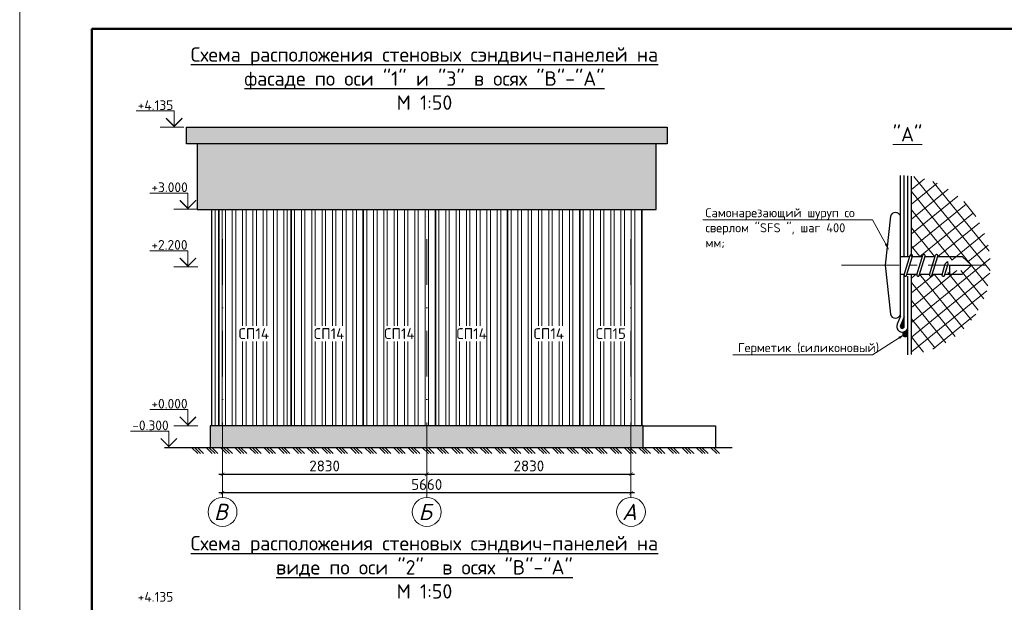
# Model space of a CAD drawing. Header units: millimetres. Extents: x 2842173 to 10151342, y -218675 to 375325.
# Tile 86 of 107: x 2928485 to 2955772, y 151033 to 167175. Entities that reach past the tile are written whole.
import ezdxf
from ezdxf import colors
from ezdxf.entities.mleader import LeaderData, LeaderLine
from ezdxf.enums import TextEntityAlignment as Align
from ezdxf.math import Vec2, Vec3

# ---------------------------------------------------------------- set-up
doc = ezdxf.new("R2010")
doc.units = ezdxf.units.MM
doc.linetypes.add('DASHDOTX2', pattern=[50.8, 25.4, -12.7, 0, -12.7])
doc.linetypes.add('GOST2.303 6', pattern=[12, 8, -1.5, 1, -1.5])
doc.layers.get('Defpoints').update_dxf_attribs({"color": 255})
doc.layers.add('100_AXIS', color=250, linetype='GOST2.303 6', lineweight=13)
doc.layers.add('тонкие', color=143, linetype='Continuous', lineweight=9)
doc.layers.add('D-Hatch (PROFIL)', color=7, linetype='Continuous')
doc.styles.add('ICOCPEUR', font='isocpeur.ttf')
doc.styles.add('style2', font='times.ttf', dxfattribs={"height": 350})
doc.styles.add('ГОСТ300', font='isocpeur.ttf')
doc.styles.add('Оси', font='isocpeui.ttf')
doc.dimstyles.new('ГОСТ 50', dxfattribs={"dimtxt": 300, "dimasz": 100, "dimexe": 100, "dimexo": 80, "dimgap": 80, "dimtad": 1, "dimdec": 0, "dimlfac": 0.5, "dimtxsty": 'ГОСТ300', "dimblk": 'ARCHTICK', "dimcen": 50, "dimdle": 100, "dimadec": 0, "dimazin": 0, "dimtfac": 1, "dimtdec": 0, "dimtmove": 0, "dimatfit": 3, "dimldrblk": 'ARCHTICK', "dimfxl": 1, "dimlwe": 9, "dimarcsym": 0})

# ---------------------------------------------------------------- blocks, each defined once
blk = doc.blocks.new('*U293')
at = {"color": 0, "lineweight": -2}
for p, q in [((0, 0), (85, -85)), ((40, 0), (125, -85)), ((80, 0), (165, -85)), ((200, 0), (285, -85)), ((240, 0), (325, -85)), ((280, 0), (365, -85)), ((400, 0), (484, -85)), ((439, 0), (524, -85)), ((479, 0), (564, -85)), ((599, 0), (684, -85)), ((639, 0), (724, -85)), ((679, 0), (764, -85)), ((799, 0), (884, -85)), ((839, 0), (924, -85)), ((879, 0), (964, -85)), ((999, 0), (1084, -85)), ((1039, 0), (1124, -85)), ((1079, 0), (1164, -85)), ((1199, 0), (1283, -85)), ((1239, 0), (1323, -85)), ((1278, 0), (1363, -85)), ((1398, 0), (1483, -85)), ((1438, 0), (1523, -85)), ((1478, 0), (1563, -85)), ((1598, 0), (1683, -85)), ((1638, 0), (1723, -85)), ((1678, 0), (1763, -85)), ((1798, 0), (1883, -85)), ((1838, 0), (1923, -85)), ((1878, 0), (1963, -85)), ((1998, 0), (2083, -85)), ((2038, 0), (2122, -85)), ((2078, 0), (2162, -85)), ((2197, 0), (2282, -85)), ((2237, 0), (2322, -85)), ((2277, 0), (2362, -85)), ((2397, 0), (2482, -85)), ((2437, 0), (2522, -85)), ((2477, 0), (2562, -85)), ((2597, 0), (2682, -85)), ((2637, 0), (2722, -85)), ((2677, 0), (2762, -85)), ((2797, 0), (2882, -85)), ((2837, 0), (2922, -85)), ((2877, 0), (2961, -85)), ((2996, 0), (3081, -85)), ((3036, 0), (3121, -85)), ((3076, 0), (3161, -85)), ((3196, 0), (3281, -85)), ((3236, 0), (3321, -85)), ((3276, 0), (3361, -85)), ((3396, 0), (3481, -85)), ((3436, 0), (3521, -85)), ((3476, 0), (3561, -85)), ((3596, 0), (3681, -85)), ((3636, 0), (3721, -85)), ((3676, 0), (3761, -85)), ((3796, 0), (3880, -85)), ((3835, 0), (3920, -85)), ((3875, 0), (3960, -85)), ((3995, 0), (4080, -85)), ((4035, 0), (4120, -85)), ((4075, 0), (4160, -85)), ((4195, 0), (4280, -85)), ((4235, 0), (4320, -85)), ((4275, 0), (4360, -85)), ((4395, 0), (4480, -85)), ((4435, 0), (4520, -85)), ((4475, 0), (4560, -85)), ((4595, 0), (4679, -85)), ((4635, 0), (4719, -85)), ((4675, 0), (4759, -85)), ((4794, 0), (4879, -85)), ((4834, 0), (4919, -85)), ((4874, 0), (4959, -85)), ((4994, 0), (5079, -85)), ((5034, 0), (5119, -85)), ((5074, 0), (5159, -85)), ((5194, 0), (5279, -85)), ((5234, 0), (5319, -85)), ((5274, 0), (5359, -85)), ((5394, 0), (5479, -85)), ((5434, 0), (5518, -85)), ((5474, 0), (5558, -85)), ((5593, 0), (5678, -85)), ((5633, 0), (5718, -85)), ((5673, 0), (5758, -85)), ((5793, 0), (5878, -85)), ((5833, 0), (5918, -85)), ((5873, 0), (5958, -85)), ((5993, 0), (6078, -85)), ((6033, 0), (6118, -85)), ((6073, 0), (6158, -85)), ((6193, 0), (6278, -85)), ((6233, 0), (6318, -85)), ((6273, 0), (6357, -85)), ((6392, 0), (6477, -85)), ((6432, 0), (6517, -85)), ((6472, 0), (6557, -85)), ((6592, 0), (6677, -85)), ((6632, 0), (6717, -85)), ((6672, 0), (6757, -85)), ((6792, 0), (6877, -85)), ((6832, 0), (6917, -85)), ((6872, 0), (6957, -85)), ((6992, 0), (7077, -85)), ((7032, 0), (7117, -85)), ((7072, 0), (7157, -85)), ((7192, 0), (7276, -85)), ((7231, 0), (7316, -85))]:
    blk.add_line(p, q, dxfattribs=at)
blk = doc.blocks.new('*U20')
at = {"lineweight": 9}
blk.add_line((-20, -5), (-20, 292), dxfattribs=at)
at = {"lineweight": 50}
for p, q in [((0, 0), (0, 287)), ((0, 287), (395, 287))]:
    blk.add_line(p, q, dxfattribs=at)
blk = doc.blocks.new('*U324')
at = {"color": 0, "linetype": 'DASHDOTX2', "lineweight": -2, "ltscale": 50}
blk.add_line((0, 1209), (0, 8255), dxfattribs=at)
at = {"color": 0, "linetype": 'DASHDOTX2', "lineweight": -2, "ltscale": 30}
blk.add_lwpolyline([(0, 400), (0, 1209)], dxfattribs=at)
at = {"color": 0, "linetype": 'Continuous', "lineweight": -2}
blk.add_circle((0, 0), 400, dxfattribs=at)
at = {"style": 'Оси'}
blk.add_attdef('OS1', text='', height=450, dxfattribs=at).set_placement((-44, 0), align=Align.MIDDLE_CENTER)
blk = doc.blocks.new('_ArchTick')
at = {"color": 0, "linetype": 'ByBlock', "const_width": 0.15}
blk.add_lwpolyline([(-0.5, -0.5), (0.5, 0.5)], dxfattribs=at)
blk = doc.blocks.new('*D459')
at = {"color": 0, "lineweight": 9, "transparency": 16777216}
for p, q in [((2934106, 155230), (2934106, 154481)), ((2939766, 155244), (2939766, 154481))]:
    blk.add_line(p, q, dxfattribs=at)
at = {"color": 0, "lineweight": -2, "transparency": 16777216}
blk.add_line((2934006, 154581), (2939866, 154581), dxfattribs=at)
at = {"layer": 'Defpoints', "color": 0, "transparency": 16777216}
for p in [(2934106, 155310), (2939766, 155324), (2939766, 154581)]:
    blk.add_point(p, dxfattribs=at)
at = {"color": 0, "lineweight": -2, "transparency": 16777216, "xscale": 100, "yscale": 100, "zscale": 100, "rotation": 180}
blk.add_blockref('_ArchTick', (2934106, 154581), dxfattribs=at)
at = {"color": 0, "lineweight": -2, "transparency": 16777216, "xscale": 100, "yscale": 100, "zscale": 100}
blk.add_blockref('_ArchTick', (2939766, 154581), dxfattribs=at)
at = {"color": 0, "transparency": 16777216, "insert": (2936936, 154811), "char_height": 300, "attachment_point": 5, "style": 'ГОСТ300'}
blk.add_mtext('2830', dxfattribs=at)
blk = doc.blocks.new('*D457')
at = {"color": 0, "lineweight": 9, "transparency": 16777216}
for p, q in [((2939766, 155244), (2939766, 154481)), ((2945426, 155112), (2945426, 154481))]:
    blk.add_line(p, q, dxfattribs=at)
at = {"color": 0, "lineweight": -2, "transparency": 16777216}
blk.add_line((2939666, 154581), (2945526, 154581), dxfattribs=at)
at = {"layer": 'Defpoints', "color": 0, "transparency": 16777216}
for p in [(2939766, 155324), (2945426, 155192), (2945426, 154581)]:
    blk.add_point(p, dxfattribs=at)
at = {"color": 0, "lineweight": -2, "transparency": 16777216, "xscale": 100, "yscale": 100, "zscale": 100, "rotation": 180}
blk.add_blockref('_ArchTick', (2939766, 154581), dxfattribs=at)
at = {"color": 0, "lineweight": -2, "transparency": 16777216, "xscale": 100, "yscale": 100, "zscale": 100}
blk.add_blockref('_ArchTick', (2945426, 154581), dxfattribs=at)
at = {"color": 0, "transparency": 16777216, "insert": (2942596, 154811), "char_height": 300, "attachment_point": 5, "style": 'ГОСТ300'}
blk.add_mtext('2830', dxfattribs=at)
blk = doc.blocks.new('*D458')
at = {"color": 0, "lineweight": 9, "transparency": 16777216}
for p, q in [((2934106, 154709), (2934106, 153967)), ((2945426, 154709), (2945426, 153967))]:
    blk.add_line(p, q, dxfattribs=at)
at = {"color": 0, "lineweight": -2, "transparency": 16777216}
blk.add_line((2945526, 154067), (2934006, 154067), dxfattribs=at)
at = {"layer": 'Defpoints', "color": 0, "transparency": 16777216}
for p in [(2934106, 154789), (2945426, 154789), (2934106, 154067)]:
    blk.add_point(p, dxfattribs=at)
at = {"color": 0, "lineweight": -2, "transparency": 16777216, "xscale": 100, "yscale": 100, "zscale": 100, "rotation": 180}
blk.add_blockref('_ArchTick', (2934106, 154067), dxfattribs=at)
at = {"color": 0, "lineweight": -2, "transparency": 16777216, "xscale": 100, "yscale": 100, "zscale": 100}
blk.add_blockref('_ArchTick', (2945426, 154067), dxfattribs=at)
at = {"color": 0, "transparency": 16777216, "insert": (2939766, 154297), "char_height": 300, "attachment_point": 5, "style": 'ГОСТ300'}
blk.add_mtext('5660', dxfattribs=at)

msp = doc.modelspace()

# ---------------------------------------------------------------- hatches: boundary and pattern name
at = {"lineweight": 9}
h = msp.add_hatch(dxfattribs=at)
h.set_pattern_fill('ANSI37', color=8, scale=100, angle=95.9337006, style=0)
h.set_pattern_definition([(219.0663, (2577235.17, 332887.14), (-200.0946, 246.51247), []), (129.0663, (2577235.17, 332887.14), (246.51247, 200.0946), [])])
h.paths.add_polyline_path([(2953574.995, 160614.943), (2953578.697, 160626.958, 0.000003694), (2953578.698, 160626.959, 0.999986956), (2953511.801, 160647.569), (2953501.748, 160614.943), (2953224.995, 160614.943), (2953228.697, 160626.958, 0.000002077), (2953228.697, 160626.958, 0.495540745), (2953196.277, 160672.249), (2953196.277, 162840.248, -0.379244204), (2955384.732, 160369.943), (2954867.212, 160369.943), (2954708.325, 160516.943), (2954263.474, 160516.943), (2954157.55, 160614.943), (2953924.995, 160614.943), (2953928.697, 160626.958, 0.000003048), (2953928.697, 160626.959, 0.999987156), (2953861.8, 160647.569), (2953851.748, 160614.943)])
h.paths.add_polyline_path([(2953196.277, 157899.637), (2953196.277, 160124.943), (2953350.779, 160124.943), (2953346.036, 160109.548, 0.999997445), (2953412.933, 160088.937), (2953424.026, 160124.943), (2953700.779, 160124.943), (2953696.036, 160109.548, 0.999997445), (2953762.933, 160088.937), (2953774.026, 160124.943), (2954050.779, 160124.943), (2954046.036, 160109.548, 0.999997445), (2954112.933, 160088.937), (2954124.026, 160124.943), (2954157.55, 160124.943), (2954263.474, 160222.943), (2954708.325, 160222.943), (2954867.212, 160369.943), (2955384.732, 160369.943, -0.379244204)])
at = {"lineweight": 50}
for color, points in [(256, [(2952892.244, 158699.172), (2952996.277, 158938.467), (2952996.277, 158652.517, -0.959833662)]), (1, [(2952994.271, 158528.779, 0.24894437), (2953096.277, 158634.996), (2953096.277, 158448.648, -1.548334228)])]:
    msp.add_hatch(color=color, dxfattribs=at).paths.add_polyline_path(points)
at = {"linetype": 'ByBlock', "lineweight": 25}
h = msp.add_hatch(dxfattribs=at)
h.set_pattern_fill('AR-CONC', color=0, scale=2.5)
h.set_pattern_definition([(50, (2933766.13, 155323.8), (455.462, -39.848), [47.625, -523.875]), (355, (2933766.13, 155323.8), (-88.109, 477.642), [38.1, -419.101]), (100.4514, (2933804.1, 155320.5), (367.353, 437.794), [40.475, -445.226]), (46.184, (2933766.13, 155450.8), (677.698, -105.106), [71.438, -785.812]), (96.6356, (2933822.6, 155442.05), (593.51, 618.565), [60.713, -667.84]), (351.184, (2933766.1, 155450.8), (593.51, 618.565), [57.15, -628.65]), (21, (2933829.63, 155419.06), (379.036, -255.663), [47.625, -523.875]), (326, (2933829.63, 155419.06), (154.505, 460.47), [38.1, -419.1]), (71.4514, (2933861.2, 155397.75), (533.541, 204.807), [40.475, -445.225]), (37.5, (2933766.13, 155323.8), (7.7215, 211.3876), [0, -414.02, 0, -425.45, 0, -420.6875]), (7.5, (2933766.13, 155323.8), (167.049, 250.4514), [0, -242.57, 0, -404.495, 0, -160.3375]), (327.5, (2933624.52, 155323.8), (338.9765, -14.3219), [0, -158.75, 0, -495.3, 0, -657.225]), (317.5, (2933561.02, 155323.8), (370.323, 63.566), [0, -206.375, 0, -328.93, 0, -466.725])])
h.paths.add_polyline_path([(2945766.309, 155923.807), (2933766.129, 155923.807), (2933766.129, 155323.807), (2945766.309, 155323.807)])
at = {"layer": 'D-Hatch (PROFIL)', "true_color": 0xc596ad}
h = msp.add_hatch(dxfattribs=at)
h.set_pattern_fill('AR-SAND', color=253, scale=2)
h.set_pattern_definition([(37.5, (2933105.67, 163735.81), (-3.20006, 97.88265), [0, -77.216, 0, -86.36, 0, -82.55]), (7.5, (2933105.67, 163735.81), (89.9047, 143.365), [0, -41.656, 0, -69.596, 0, -26.67]), (327.5, (2933043.19, 163735.81), (158.1985, 0.28744), [0, -25.4, 0, -91.44, 0, -119.38]), (317.5, (2933043.19, 163735.81), (152.7113, 44.5859), [0, -12.7, 0, -59.944, 0, -68.58])])
h.paths.add_polyline_path([(2933105.673, 164195.807), (2946426.731, 164195.807), (2946426.731, 163735.807), (2933105.673, 163735.807)])
at = {"layer": 'D-Hatch (PROFIL)', "true_color": 0xbccdca}
h = msp.add_hatch(dxfattribs=at)
h.set_pattern_fill('AR-SAND', color=9, scale=2)
h.set_pattern_definition([(37.5, (2933405.67, 161915.81), (-3.20006, 97.88265), [0, -77.216, 0, -86.36, 0, -82.55]), (7.5, (2933405.67, 161915.81), (89.9047, 143.365), [0, -41.656, 0, -69.596, 0, -26.67]), (327.5, (2933343.19, 161915.81), (158.1985, 0.28744), [0, -25.4, 0, -91.44, 0, -119.38]), (317.5, (2933343.19, 161915.81), (152.7113, 44.5859), [0, -12.7, 0, -59.944, 0, -68.58])])
h.paths.add_polyline_path([(2946126.731, 163735.807), (2933405.673, 163735.807), (2933405.673, 161915.807), (2946126.731, 161915.807)])
at = {"layer": 'тонкие', "ltscale": 15}
h = msp.add_hatch(dxfattribs=at)
h.set_pattern_fill('ANSI32', color=256, scale=30, angle=45)
h.set_pattern_definition([(90, (2933806.1, 155923.8), (-285.75, 0), []), (90, (2933901.35, 156019.06), (-285.75, 0), [])])
h.paths.add_polyline_path([(2934006.096, 161915.807), (2936006.096, 161915.807), (2936006.096, 155923.807), (2934006.096, 155923.807)])
h.paths.add_polyline_path([(2933806.096, 161915.807), (2934006.096, 161915.807), (2934006.096, 155923.807), (2933806.096, 155923.807)])
h = msp.add_hatch(dxfattribs=at)
h.set_pattern_fill('ANSI32', color=256, scale=30, angle=45)
h.set_pattern_definition([(90, (2936006.1, 155923.8), (-285.75, 0), []), (90, (2936101.35, 156019.06), (-285.75, 0), [])])
h.paths.add_polyline_path([(2936006.096, 161915.807), (2938006.096, 161915.807), (2938006.096, 155923.807), (2936006.096, 155923.807)])
h = msp.add_hatch(dxfattribs=at)
h.set_pattern_fill('ANSI32', color=256, scale=30, angle=45)
h.set_pattern_definition([(90, (2938006.1, 155923.8), (-285.75, 0), []), (90, (2938101.35, 156019.06), (-285.75, 0), [])])
h.paths.add_polyline_path([(2938006.096, 161915.807), (2940006.096, 161915.807), (2940006.096, 155923.807), (2938006.096, 155923.807)])
h = msp.add_hatch(dxfattribs=at)
h.set_pattern_fill('ANSI32', color=256, scale=30, angle=45)
h.set_pattern_definition([(90, (2940006.1, 155923.8), (-285.75, 0), []), (90, (2940101.35, 156019.06), (-285.75, 0), [])])
h.paths.add_polyline_path([(2942006.096, 161915.807), (2944006.096, 161915.807), (2944006.096, 155923.807), (2942006.096, 155923.807)])
h.paths.add_polyline_path([(2940006.096, 161915.807), (2942006.096, 161915.807), (2942006.096, 155923.807), (2940006.096, 155923.807)])
h = msp.add_hatch(dxfattribs=at)
h.set_pattern_fill('ANSI32', color=256, scale=30, angle=45)
h.set_pattern_definition([(90, (2944006.1, 155923.8), (-285.75, 0), []), (90, (2944101.35, 156019.06), (-285.75, 0), [])])
h.paths.add_polyline_path([(2944006.096, 161915.807), (2945726.309, 161915.807), (2945726.309, 155923.807), (2944006.096, 155923.807)])

# ---------------------------------------------------------------- linework, layer by layer
at = {"color": 0, "linetype": 'ByBlock', "lineweight": 9}
for p, q in [((2933037.15, 164195.807), (2932378.061, 164195.807)), ((2933417.15, 161920.807), (2932758.061, 161920.807)), ((2933417.15, 160323.807), (2932758.061, 160323.807)), ((2933417.15, 155923.807), (2932758.061, 155923.807))]:
    msp.add_line(p, q, dxfattribs=at)
for p, q in [((2952896.277, 158959.264), (2952896.277, 162858.398)), ((2952996.277, 160614.943), (2952996.277, 162856.388)), ((2953096.277, 160614.943), (2953096.277, 162850.348)), ((2953196.277, 160614.943), (2953196.277, 162840.248)), ((2952896.277, 160614.943), (2953151.748, 160614.943)), ((2953224.995, 160614.943), (2953501.748, 160614.943)), ((2953574.995, 160614.943), (2953851.748, 160614.943)), ((2954261.614, 160124.943), (2954261.614, 160369.943)), ((2954261.614, 160369.943), (2954867.212, 160369.943)), ((2952896.277, 160124.943), (2953000.779, 160124.943)), ((2952996.277, 158652.517), (2952996.277, 160124.943)), ((2953074.026, 160124.943), (2953350.779, 160124.943)), ((2953096.277, 157889.538), (2953096.277, 160064.908)), ((2953196.277, 157899.637), (2953196.277, 160124.943)), ((2953424.026, 160124.943), (2953700.779, 160124.943)), ((2953774.026, 160124.943), (2954050.779, 160124.943)), ((2945766.309, 155923.807), (2947766.309, 155923.807)), ((2947766.309, 155923.807), (2947766.309, 155323.807))]:
    msp.add_line(p, q)
at = {"lineweight": 30}
msp.add_line((2932494.304, 155323.807), (2948229.854, 155323.807), dxfattribs=at)
at = {"color": 0, "linetype": 'ByBlock', "lineweight": 9}
for points in [[(2932767.15, 164195.807), (2932767.15, 164645.807), (2931708.795, 164645.807)], [(2933147.15, 161920.807), (2933147.15, 162370.807), (2932088.795, 162370.807)], [(2933147.15, 160323.807), (2933147.15, 160773.807), (2932088.795, 160773.807)], [(2933147.15, 155923.807), (2933147.15, 156373.807), (2932088.795, 156373.807)], [(2932617.456, 155323.807), (2932617.456, 155773.807), (2931559.1, 155773.807)]]:
    msp.add_lwpolyline(points, dxfattribs=at)
for points in [[(2932992.15, 164446.259, 36, 36, 0), (2932767.15, 164221.259, 36, 36, 0), (2932542.15, 164446.259, 36, 36, 0)], [(2933372.15, 162171.259, 36, 36, 0), (2933147.15, 161946.259, 36, 36, 0), (2932922.15, 162171.259, 36, 36, 0)], [(2933372.15, 160574.259, 36, 36, 0), (2933147.15, 160349.259, 36, 36, 0), (2932922.15, 160574.259, 36, 36, 0)], [(2933372.15, 156174.259, 36, 36, 0), (2933147.15, 155949.259, 36, 36, 0), (2932922.15, 156174.259, 36, 36, 0)], [(2932842.456, 155574.259, 36, 36, 0), (2932617.456, 155349.259, 36, 36, 0), (2932392.456, 155574.259, 36, 36, 0)]]:
    msp.add_lwpolyline(points, format="xyseb", dxfattribs=at)
for points in [[(2933105.673, 164195.807), (2946426.731, 164195.807), (2946426.731, 163735.807), (2933105.673, 163735.807)], [(2946126.731, 163735.807), (2933405.673, 163735.807), (2933405.673, 161915.807), (2946126.731, 161915.807)]]:
    msp.add_lwpolyline(points, close=True)
at = {"color": 190, "lineweight": 30}
for points in [[(2933806.096, 161915.807), (2934006.096, 161915.807), (2934006.096, 155923.807), (2933806.096, 155923.807)], [(2934006.096, 161915.807), (2936006.096, 161915.807), (2936006.096, 155923.807), (2934006.096, 155923.807)], [(2936006.096, 161915.807), (2938006.096, 161915.807), (2938006.096, 155923.807), (2936006.096, 155923.807)], [(2938006.096, 161915.807), (2940006.096, 161915.807), (2940006.096, 155923.807), (2938006.096, 155923.807)], [(2940006.096, 161915.807), (2942006.096, 161915.807), (2942006.096, 155923.807), (2940006.096, 155923.807)], [(2942006.096, 161915.807), (2944006.096, 161915.807), (2944006.096, 155923.807), (2942006.096, 155923.807)], [(2944006.096, 161915.807), (2945726.309, 161915.807), (2945726.309, 155923.807), (2944006.096, 155923.807)]]:
    msp.add_lwpolyline(points, close=True, dxfattribs=at)
for points in [[(2952616.277, 161727.943), (2952466.277, 160369.943), (2952616.277, 159011.943)], [(2952996.036, 160109.549), (2953161.8, 160647.569)], [(2953062.933, 160088.937), (2953228.697, 160626.958)], [(2953346.036, 160109.549), (2953511.8, 160647.569)], [(2953412.933, 160088.937), (2953578.697, 160626.958)], [(2953696.036, 160109.549), (2953861.8, 160647.569)], [(2953762.933, 160088.937), (2953928.697, 160626.958)], [(2953924.995, 160614.943), (2954602.4, 160614.943), (2954867.212, 160369.943)], [(2954194.732, 160473.3), (2954137.867, 160407.604)], [(2954194.732, 160473.3), (2954204.764, 160386.993)], [(2954046.036, 160109.549), (2954137.867, 160407.604)], [(2954112.933, 160088.937), (2954204.764, 160386.993)], [(2954124.026, 160124.943), (2954602.4, 160124.943), (2954867.212, 160369.943)]]:
    msp.add_lwpolyline(points)
for points in [[(2952896.277, 158959.264), (2952800.094, 158738.024, 1.059275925), (2953096.277, 158634.996)], [(2952996.277, 158938.467), (2952892.244, 158699.172, 0.959833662), (2952996.277, 158652.517, 1.328576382)]]:
    msp.add_lwpolyline(points, format="xyb")
at = {"lineweight": 30}
msp.add_lwpolyline([(2945766.309, 155323.807), (2945766.309, 155923.807), (2933766.129, 155923.807), (2933766.129, 155323.807)], dxfattribs=at)
for centre, radius, start, end in [((2952756.277, 161687.46), 145.736, 16.1279986, 163.8720014), ((2953195.249, 160637.264), 35, 342.875927, 162.8766888), ((2953545.249, 160637.264), 35, 342.875927, 162.8766888), ((2953895.249, 160637.264), 35, 342.875927, 162.8766888), ((2953029.485, 160099.243), 35, 162.8754073, 342.875927), ((2953379.485, 160099.243), 35, 162.8754073, 342.875927), ((2953729.485, 160099.243), 35, 162.8754073, 342.875927), ((2954079.485, 160099.243), 35, 162.8754073, 342.875927), ((2952756.277, 159052.426), 145.736, 196.1279986, 343.8720014), ((2953027.194, 158465.699), 71.155, 117.5612976, 346.1348435)]:
    msp.add_arc(centre, radius, start, end)
at = {"layer": '100_AXIS', "color": 8, "lineweight": 15, "ltscale": 200}
msp.add_line((2951261.73, 160369.943), (2955384.732, 160369.943), dxfattribs=at)

# ---------------------------------------------------------------- block references
at = {"color": 0, "ltscale": 30, "xscale": 100, "yscale": 100, "zscale": 100}
msp.add_blockref('*U20', (2930484.712, 138224.819), dxfattribs=at)
at = {"color": 248, "lineweight": 9, "true_color": 0x641213}
for p, values in [((2934106.136, 153536.899), {'OS1': 'B'}), ((2939766.262, 153536.899), {'OS1': 'Б'}), ((2945426.306, 153536.899), {'OS1': 'A'})]:
    msp.add_blockref('*U324', p, dxfattribs=at).add_auto_attribs(values)
at = {"xscale": 2, "yscale": 2, "zscale": 2}
msp.add_blockref('*U293', (2933249.893, 155323.807), dxfattribs=at)

# ---------------------------------------------------------------- texts
at = {"color": 0, "linetype": 'ByBlock', "lineweight": 9, "style": 'ГОСТ300'}
for s, p in [('+4.135', (2931754.454, 164672.861)), ('+3.000', (2932134.454, 162397.861)), ('+2.200', (2932134.454, 160800.861)), ('+0.000', (2932134.454, 156400.861)), ('-0.300', (2931604.759, 155800.861)), ('+4.135', (2931754.454, 151049.12))]:
    msp.add_text(s, height=270, dxfattribs=at).set_placement(p)
at = {"color": 7, "lineweight": 25, "ltscale": 50, "char_height": 400, "width": 14222.80786, "attachment_point": 5, "style": 'ICOCPEUR'}
for s, insert in [('\\A1;{\\LСхема расположения стеновых сэндвич-панелей на фасаде\\A0;\\C256; по оси "1" и "3" в осях "B"-"A"\\l\\PМ 1:50}', (2939701.645, 165544.334)), ('\\A1;{\\LСхема расположения стеновых сэндвич-панелей на виде\\A0;\\C256; по оси "2"  в осях "B"-"A"\\l\\PМ 1:50}', (2939701.645, 152002.787))]:
    msp.add_mtext(s, dxfattribs=dict(at, insert=insert))
at = {"color": 161, "lineweight": 13, "insert": (2953089.722, 163999.26), "char_height": 400, "width": 7051.72828, "attachment_point": 5, "line_spacing_factor": 0.8, "style": 'style2'}
msp.add_mtext('{\\fISOCPEUR|b1|i0|c204|p34;\\L\\C256;"A"}', dxfattribs=at)

# ---------------------------------------------------------------- dimensions: what is measured, and where the dimension line sits
for base, p1, p2, picture, middle in [((2939765.755, 154581.382), (2934106.136, 155310.096), (2939765.755, 155323.807), '*D459', (2936935.946, 154811.382)), ((2945426.306, 154581.382), (2939766.262, 155323.807), (2945426.306, 155192.014), '*D457', (2942596.284, 154811.382)), ((2934106.136, 154066.855), (2945426.306, 154789.078), (2934106.136, 154789.078), '*D458', (2939766.221, 154296.855))]:
    dim = msp.add_linear_dim(base=base, p1=p1, p2=p2, dimstyle='ГОСТ 50')
    dim.commit()
    dim.dimension.update_dxf_attribs({"geometry": picture, "text_midpoint": middle})

# ---------------------------------------------------------------- leaders
at = {"color": 0, "linetype": 'ByBlock', "lineweight": 9}
ml = msp.add_multileader_mtext('Standard', dxfattribs=at)
ml.set_content('\\A1;{\\C7;Самонарезающий шуруп со сверлом "SFS ", шаг 400 мм;}', style='ICOCPEUR')
ml.set_leader_properties(lineweight=0)
ml.build(insert=Vec2(0, 0))
ml.multileader.update_dxf_attribs({"text_left_attachment_type": 6, "text_right_attachment_type": 6, "dogleg_length": 100, "arrow_head_size": 200})
ctx = ml.context
ctx.base_point, ctx.char_height, ctx.arrow_head_size, ctx.plane_origin = Vec3(2947487.004, 161626.143), 250, 200, Vec3(2956919.496, 162676.764)
ctx.left_attachment, ctx.right_attachment = 6, 6
notes = []
notes.append((ctx, [(0, (1, 1, 0), (2952116.004, 161626.143), (-1, 0), 100, [(1, [(2952583.885, 160785.24)], 0, [])])]))
ctx.mtext.insert, ctx.mtext.width, ctx.mtext.defined_height, ctx.mtext.flow_direction = Vec3(2947489.004, 161951.143), 4552.5, 1166.591, 5
ml = msp.add_multileader_mtext('Standard', dxfattribs=at)
ml.set_content('{\\C256;Герметик (силиконовый)}', style='ICOCPEUR')
ml.set_leader_properties(lineweight=0)
ml.build(insert=Vec2(0, 0))
ml.multileader.update_dxf_attribs({"text_left_attachment_type": 6, "text_right_attachment_type": 6, "dogleg_length": 100, "arrow_head_size": 200})
ctx = ml.context
ctx.base_point, ctx.char_height, ctx.arrow_head_size, ctx.plane_origin = Vec3(2948312.004, 157888.643), 250, 200, Vec3(2956919.496, 158939.264)
ctx.left_attachment, ctx.right_attachment = 6, 6
notes.append((ctx, [(0, (1, 1, 0), (2952116.004, 157888.643), (-1, 0), 100, [(1, [(2953027.194, 158465.699)], 0, [])])]))
ctx.mtext.insert, ctx.mtext.width, ctx.mtext.defined_height, ctx.mtext.flow_direction = Vec3(2948389.103, 158213.643), 3727.5, 1166.591, 5
for ctx, leaders in notes:
    for number, flags, end, landing, length, lines in leaders:
        leader = LeaderData()
        leader.index, (leader.has_last_leader_line, leader.has_dogleg_vector, leader.attachment_direction) = number, flags
        leader.last_leader_point, leader.dogleg_vector, leader.dogleg_length = Vec3(end), Vec3(landing), length
        for number, points, colour, breaks in lines:
            line = LeaderLine()
            line.index, line.vertices, line.color, line.breaks = number, Vec3.list(points), colors.encode_raw_color(colour), breaks
            leader.lines.append(line)
        ctx.leaders.append(leader)

# ---------------------------------------------------------------- next in the draw order: texts
at = {"char_height": 300, "width": 703.98719, "attachment_point": 5, "style": 'ICOCPEUR', "bg_fill": 3, "box_fill_scale": 1.2, "bg_fill_color": 256, "bg_fill_transparency": 0}
for s, insert in [('\\A1;СП14', (2934972.296, 158477.535)), ('\\A1;СП14', (2937058.006, 158477.535)), ('\\A1;СП14', (2939008.006, 158477.535)), ('\\A1;СП14', (2941008.006, 158477.535)), ('\\A1;СП14', (2943148.006, 158477.535)), ('\\A1;СП15', (2944868.006, 158477.535))]:
    msp.add_mtext(s, dxfattribs=dict(at, insert=insert))

doc.saveas('drawing.dxf')
